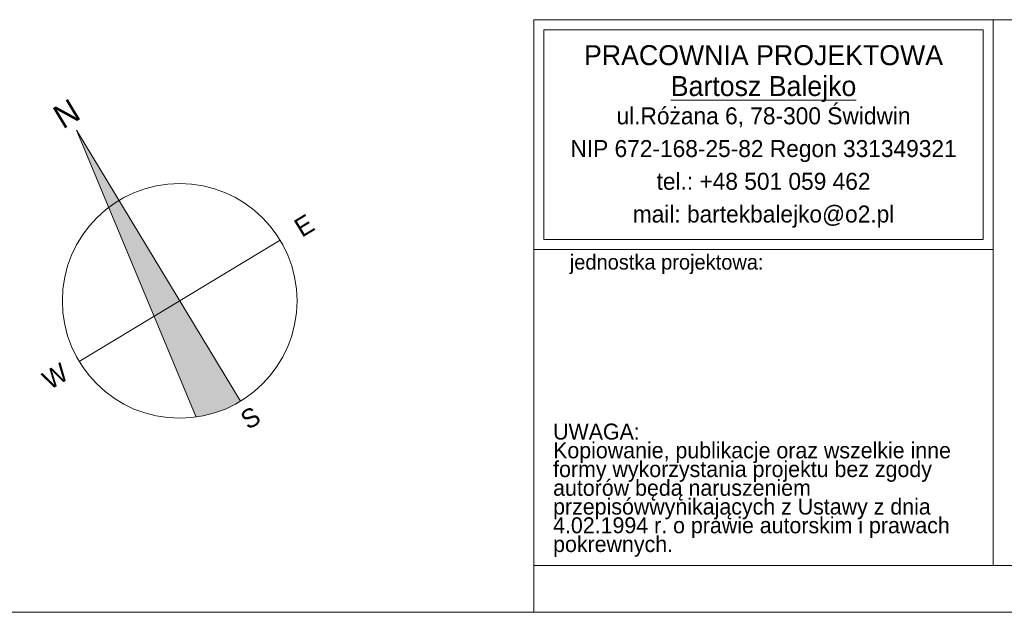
# Model space of a CAD drawing. Extents: x -145259 to -66341, y -2316 to 227384.
# Tile 23 of 141: x -93736 to -83247, y 37284 to 43595. Entities that reach past the tile are written whole.
import ezdxf

# ---------------------------------------------------------------- set-up
doc = ezdxf.new("R2010")
doc.units = 0
doc.header["$MEASUREMENT"] = 0
doc.layers.add('Arch opisy_Nr_Pióra__2', color=7, linetype='Continuous', lineweight=13, true_color=0x7f7f7f)
for name, color, linetype, lineweight in [('Arch opisy_Nr_Pióra__5', 7, 'Continuous', 13), ('ARCH TABELA_Nr_Pióra__21', 7, 'Continuous', 13), ('ARCH TABELA_Nr_Pióra__7', 7, 'Continuous', 13)]:
    doc.layers.add(name, color=color, linetype=linetype, lineweight=lineweight)
doc.styles.add('GENERATED_STYLE_10', font='txt')
doc.styles.add('GENERATED_STYLE_2', font='txt')
doc.styles.add('GENERATED_STYLE_9', font='txt')

msp = doc.modelspace()

# ---------------------------------------------------------------- hatches: boundary and pattern name
at = {"layer": 'Arch opisy_Nr_Pióra__5', "linetype": 'Continuous'}
msp.add_hatch(color=256, dxfattribs=at).paths.add_polyline_path([(-93131.2, 42417.7), (-92788.3, 41595.8), (-92304.3, 40435.9), (-91856.5, 39362.9, 0.1010966), (-91385.2, 39530.9), (-92032.1, 40600.5), (-92679, 41670.1)], flags=0)

# ---------------------------------------------------------------- linework, layer by layer
for p, q in [((-91385.2, 39530.9), (-93131.2, 42417.7)), ((-93131.2, 42417.7), (-91856.5, 39362.9)), ((-93101.7, 39953.6), (-90962.5, 41247.4))]:
    msp.add_line(p, q, dxfattribs=at)
msp.add_circle((-92032.1, 40600.5), 1250, dxfattribs=at)
at = {"layer": 'ARCH TABELA_Nr_Pióra__21', "linetype": 'Continuous'}
for p, q in [((-88258.7, 43594.8), (-83365.1, 43594.8)), ((-88258.7, 41148), (-88258.7, 43594.8)), ((-88258.7, 37783.6), (-88258.7, 43594.8)), ((-88258.7, 43594.8), (-70758.7, 43594.8)), ((-83365.1, 43594.8), (-83365.1, 37783.6)), ((-83365.1, 41148), (-83365.1, 43594.8)), ((-88152.4, 41254.3), (-88152.4, 43488.4)), ((-88152.4, 43488.4), (-83471.5, 43488.4)), ((-83471.5, 41254.3), (-83471.5, 43488.4)), ((-83365.1, 37783.6), (-83365.1, 43194.8)), ((-88152.4, 41254.3), (-83471.5, 41254.3)), ((-88258.7, 41148), (-83365.1, 41148)), ((-88258.7, 37783.6), (-83365.1, 37783.6)), ((-88258.7, 37283.6), (-88258.7, 37783.6)), ((-88258.7, 37283.6), (-88258.7, 37783.6)), ((-88258.7, 37283.6), (-88258.7, 37783.6)), ((-70758.7, 37783.6), (-83365.1, 37783.6)), ((-70258.7, 37283.6), (-145258.7, 37283.6))]:
    msp.add_line(p, q, dxfattribs=at)

# ---------------------------------------------------------------- texts
at = {"layer": 'Arch opisy_Nr_Pióra__2', "linetype": 'Continuous', "attachment_point": 8, "rotation": 31.16746, "style": 'GENERATED_STYLE_2'}
for s, insert, char_height in [('{N}', (-93173.1, 42486.9), 250), ('{E}', (-90654.1, 41317.1), 200), ('{W}', (-93306.6, 39712.7), 200), ('{S}', (-91225.1, 39266.3), 200)]:
    msp.add_mtext(s, dxfattribs=dict(at, insert=insert, char_height=char_height))
at = {"layer": 'ARCH TABELA_Nr_Pióra__7', "linetype": 'Continuous', "insert": (-85811.9, 43323.5), "char_height": 212.766, "attachment_point": 2, "line_spacing_factor": 0.926719, "style": 'GENERATED_STYLE_10'}
msp.add_mtext('{PRACOWNIA PROJEKTOWA\\P\\LBartosz Balejko}', dxfattribs=at)
at = {"layer": 'ARCH TABELA_Nr_Pióra__7', "linetype": 'Continuous', "style": 'GENERATED_STYLE_9'}
for s, insert, char_height, width, attachment_point, line_spacing_factor in [('{ul.Różana 6, 78-300 Świdwin\\PNIP 672-168-25-82 Regon 331349321\\Ptel.: +48 501 059 462\\Pmail: bartekbalejko@o2.pl}', (-85811.9, 42661.5), 180.852, 7974.447, 2, 1.156383), ('{UWAGA:\\PKopiowanie, publikacje oraz wszelkie inne formy wykorzystania projektu bez zgody autorów będą naruszeniem przepisówwynikających z Ustawy z dnia 4.02.1994 r. o prawie autorskim i prawach pokrewnych.}', (-88053.6, 39293.3), 170.2128, 4483.408, 1, 0.703415)]:
    msp.add_mtext(s, dxfattribs=dict(at, insert=insert, char_height=char_height, width=width, attachment_point=attachment_point, line_spacing_factor=line_spacing_factor))
at = {"layer": 'ARCH TABELA_Nr_Pióra__7', "linetype": 'Continuous', "insert": (-87875.8, 41093.3), "char_height": 159.58, "attachment_point": 1, "style": 'GENERATED_STYLE_9'}
msp.add_mtext('{jednostka projektowa:}', dxfattribs=at)

doc.saveas('drawing.dxf')
